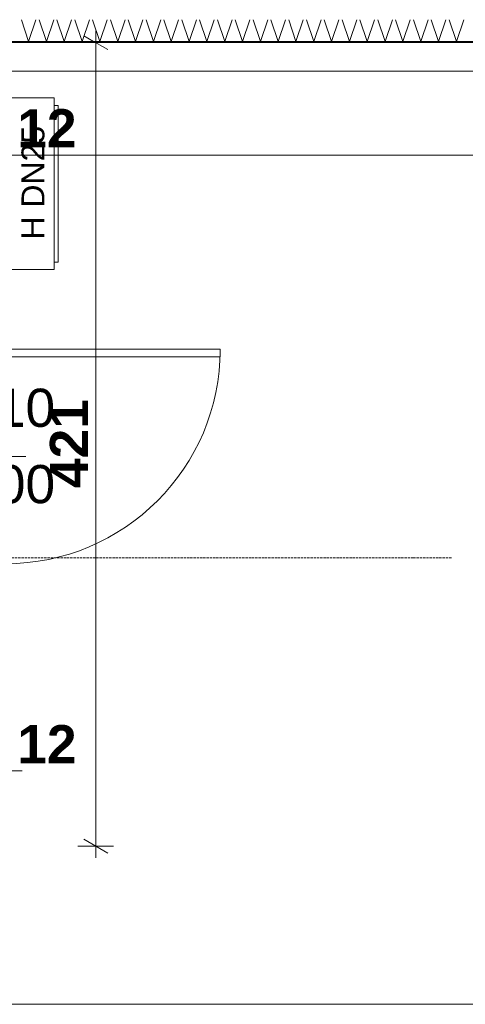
# Model space of a CAD drawing. Extents: x -7314 to 11761, y 144 to 9383.
# Tile 136 of 193: x 3215 to 3448, y 8253 to 8769. Entities that reach past the tile are written whole.
import ezdxf
from ezdxf.xclip import XClip

# ---------------------------------------------------------------- set-up
doc = ezdxf.new("R2010")
doc.units = 0
doc.header["$MEASUREMENT"] = 0
doc.header["$XCLIPFRAME"] = 0
doc.linetypes.add('Krawędzie ukryte', pattern=[68, 48, -20])
doc.linetypes.add('Wipeout_Contour', pattern=[20000, 0, -20000])
for name, color, linetype in [('FORMA - Arch 01 - 220-A Ściany', 7, 'Continuous'), ('FORMA - Arch 01 - 410-K Osie', 7, 'Continuous'), ('FORMA - Arch 02 - Ściany zewnętrzne', 7, 'Continuous'), ('FORMA - Arch 04 - Wymiary i opisy ppoż', 7, 'Continuous'), ('FORMA - Arch 04 - Wymiary ogólne', 7, 'Continuous')]:
    doc.layers.add(name, color=color, linetype=linetype)
doc.styles.add('STYL_AUTOMATYCZNY_2', font='arial.ttf')
doc.styles.add('STYL_AUTOMATYCZNY_9', font='arial.ttf')

# ---------------------------------------------------------------- blocks, each defined once
blk = doc.blocks.new('*X409')
at = {"layer": 'FORMA - Arch 01 - 220-A Ściany', "color": 7, "linetype": 'Continuous', "lineweight": 5, "ltscale": 0.025}
for p, q in [((3219.3, 8757.4), (3215.47, 8768.9)), ((3223.13, 8768.9), (3219.3, 8757.4)), ((3228.63, 8757.4), (3224.8, 8768.9)), ((3232.47, 8768.9), (3228.63, 8757.4)), ((3237.97, 8757.4), (3234.13, 8768.9)), ((3241.8, 8768.9), (3237.97, 8757.4)), ((3247.3, 8757.4), (3243.47, 8768.9)), ((3251.13, 8768.9), (3247.3, 8757.4)), ((3256.63, 8757.4), (3252.8, 8768.9)), ((3260.47, 8768.9), (3256.63, 8757.4)), ((3265.97, 8757.4), (3262.13, 8768.9)), ((3269.8, 8768.9), (3265.97, 8757.4)), ((3275.3, 8757.4), (3271.47, 8768.9)), ((3279.13, 8768.9), (3275.3, 8757.4)), ((3284.63, 8757.4), (3280.8, 8768.9)), ((3288.47, 8768.9), (3284.63, 8757.4)), ((3293.97, 8757.4), (3290.13, 8768.9)), ((3297.8, 8768.9), (3293.97, 8757.4)), ((3303.3, 8757.4), (3299.47, 8768.9)), ((3307.13, 8768.9), (3303.3, 8757.4)), ((3312.63, 8757.4), (3308.8, 8768.9)), ((3316.47, 8768.9), (3312.63, 8757.4)), ((3321.97, 8757.4), (3318.13, 8768.9)), ((3325.8, 8768.9), (3321.97, 8757.4)), ((3331.3, 8757.4), (3327.47, 8768.9)), ((3335.13, 8768.9), (3331.3, 8757.4)), ((3340.63, 8757.4), (3336.8, 8768.9)), ((3344.47, 8768.9), (3340.63, 8757.4)), ((3349.97, 8757.4), (3346.13, 8768.9)), ((3353.8, 8768.9), (3349.97, 8757.4)), ((3359.3, 8757.4), (3355.47, 8768.9)), ((3363.13, 8768.9), (3359.3, 8757.4)), ((3368.63, 8757.4), (3364.8, 8768.9)), ((3372.47, 8768.9), (3368.63, 8757.4)), ((3377.97, 8757.4), (3374.13, 8768.9)), ((3381.8, 8768.9), (3377.97, 8757.4)), ((3387.3, 8757.4), (3383.47, 8768.9)), ((3391.13, 8768.9), (3387.3, 8757.4)), ((3396.63, 8757.4), (3392.8, 8768.9)), ((3400.47, 8768.9), (3396.63, 8757.4)), ((3405.97, 8757.4), (3402.13, 8768.9)), ((3409.8, 8768.9), (3405.97, 8757.4)), ((3415.3, 8757.4), (3411.47, 8768.9)), ((3419.13, 8768.9), (3415.3, 8757.4)), ((3424.63, 8757.4), (3420.8, 8768.9)), ((3428.47, 8768.9), (3424.63, 8757.4)), ((3433.97, 8757.4), (3430.13, 8768.9)), ((3437.8, 8768.9), (3433.97, 8757.4)), ((3443.3, 8757.4), (3439.47, 8768.9)), ((3447.13, 8768.9), (3443.3, 8757.4))]:
    blk.add_line(p, q, dxfattribs=at)
blk = doc.blocks.new('Rysunek_1_1', base_point=(4185.3, -5972.4))
at = {"layer": 'FORMA - Arch 01 - 220-A Ściany', "color": 7, "linetype": 'Continuous', "lineweight": 15, "ltscale": 0.025}
blk.add_line((3126.18, 8540.07), (3217.8, 8540.07), dxfattribs=at)
at = {"layer": 'FORMA - Arch 01 - 220-A Ściany', "color": 7, "linetype": 'Continuous', "lineweight": 13, "ltscale": 0.025}
blk.add_arc((3207.21, 8596.27), 112.4, 270, 0, dxfattribs=at)
at = {"layer": 'FORMA - Arch 01 - 410-K Osie', "color": 7, "linetype": 'Krawędzie ukryte', "lineweight": 13, "ltscale": 0.025}
for q in [(587.6, 8486.9), (3440.7, 8486.9)]:
    blk.add_line((3420.76, 8486.9), q, dxfattribs=at)
at = {"layer": 'FORMA - Arch 04 - Wymiary i opisy ppoż', "color": 1, "linetype": 'Continuous', "lineweight": 13, "ltscale": 0.025}
for p, q in [((3232.71, 8727.93), (3209.71, 8727.93)), ((3232.71, 8637.93), (3232.71, 8727.93)), ((3234.71, 8723.93), (3232.71, 8723.93)), ((3232.71, 8723.93), (3232.71, 8641.93)), ((3234.71, 8641.93), (3234.71, 8723.93)), ((3232.71, 8641.93), (3234.71, 8641.93)), ((3209.71, 8637.93), (3232.71, 8637.93))]:
    blk.add_line(p, q, dxfattribs=at)
at = {"layer": 'FORMA - Arch 04 - Wymiary ogólne', "color": 154, "linetype": 'Continuous', "lineweight": 13, "ltscale": 0.025}
for p, q in [((4190.62, 8698), (3209.71, 8698)), ((3215.82, 8375.32), (3209.71, 8375.32)), ((3248.18, 8339.51), (3260.68, 8332.29)), ((3263.8, 8335.9), (3245.05, 8335.9)), ((3254.43, 8329.78), (3254.43, 8335.9)), ((4190.62, 8253.04), (3209.71, 8253.04))]:
    blk.add_line(p, q, dxfattribs=at)
at = {"layer": 'FORMA - Arch 01 - 220-A Ściany', "color": 7, "linetype": 'Continuous', "lineweight": 13, "insert": (3186.56, 8549.73), "char_height": 20, "attachment_point": 7, "style": 'STYL_AUTOMATYCZNY_2'}
blk.add_mtext('\\A1;{\\pql;\\pt0;\\fArial|b0|i0|c238|p0;\\W1.000000;110\\fArial|b0|i0|c238|p0;\\W1.000000;\\A1{\\H.66x;\\S^  ;}\\fArial|b0|i0|c238|p0;\\W1.000000;\\fArial|b0|i0|c238|p0;\\W1.000000;}', dxfattribs=at)
at = {"layer": 'FORMA - Arch 04 - Wymiary i opisy ppoż', "color": 1, "linetype": 'Continuous', "lineweight": 13, "insert": (3221.62, 8653.66), "char_height": 12, "attachment_point": 4, "rotation": 90, "style": 'STYL_AUTOMATYCZNY_2'}
blk.add_mtext('\\A1;{\\pql;\\fArial|b0|i0|c238|p0;\\W1.000000;H DN25}', dxfattribs=at)
at = {"layer": 'FORMA - Arch 04 - Wymiary ogólne', "color": 154, "linetype": 'Continuous', "lineweight": 13, "char_height": 20, "width": 30.509, "attachment_point": 7, "style": 'STYL_AUTOMATYCZNY_9'}
for insert in [(3213.32, 8702), (3213.32, 8379.32)]:
    blk.add_mtext('\\A1;{\\pql;\\fArial|b1|i0|c238|p0;\\W1.000000;12}', dxfattribs=dict(at, insert=insert))
at = {"layer": 'FORMA - Arch 04 - Wymiary ogólne', "color": 154, "linetype": 'Continuous', "lineweight": 13, "insert": (3250.43, 8523.52), "char_height": 20, "width": 45.7634, "attachment_point": 7, "rotation": 90, "style": 'STYL_AUTOMATYCZNY_9'}
blk.add_mtext('\\A1;{\\pql;\\fArial|b1|i0|c238|p0;\\W1.000000;421}', dxfattribs=at)
at = {"color": 254, "linetype": 'Wipeout_Contour', "lineweight": 0, "ltscale": 37571.956395}
blk.add_wipeout([(3209.71, 8756.9), (3209.71, 8741.9), (3614.04, 8741.9), (3614.04, 8756.9)], dxfattribs=at).dxf.layer = 'FORMA - Arch 02 - Ściany zewnętrzne'
at = {"layer": 'FORMA - Arch 02 - Ściany zewnętrzne', "color": 7, "linetype": 'Continuous', "lineweight": 13, "ltscale": 0.025, "flags": 128}
for points in [[(3614.04, 8756.9), (3209.71, 8756.9)], [(3209.71, 8741.9), (3614.04, 8741.9)]]:
    blk.add_lwpolyline(points, dxfattribs=at)
at = {"color": 254, "linetype": 'Wipeout_Contour', "lineweight": 0, "ltscale": 36772.602561}
blk.add_wipeout([(3319.61, 8596.27), (3207.21, 8596.27), (3207.21, 8592.27), (3319.61, 8592.27)], dxfattribs=at).dxf.layer = 'FORMA - Arch 01 - 220-A Ściany'
at = {"layer": 'FORMA - Arch 01 - 220-A Ściany', "color": 7, "linetype": 'Continuous', "lineweight": 13, "ltscale": 0.025}
for p, q in [((3319.61, 8596.27), (3207.21, 8596.27)), ((3319.61, 8592.27), (3319.61, 8596.27)), ((3207.21, 8592.27), (3319.61, 8592.27))]:
    blk.add_line(p, q, dxfattribs=at)
at = {"layer": 'FORMA - Arch 01 - 220-A Ściany', "color": 7, "linetype": 'Continuous', "lineweight": 13, "insert": (3186.56, 8509.73), "char_height": 20, "attachment_point": 7, "style": 'STYL_AUTOMATYCZNY_2'}
blk.add_mtext('\\A1;{\\pql;\\pt0;\\fArial|b0|i0|c238|p0;\\W1.000000;200\\fArial|b0|i0|c238|p0;\\W1.000000;\\A1{\\H.66x;\\S^  ;}\\fArial|b0|i0|c238|p0;\\W1.000000;\\fArial|b0|i0|c238|p0;\\W1.000000;}', dxfattribs=at)
at = {"color": 254, "linetype": 'Wipeout_Contour', "lineweight": 0, "ltscale": 36984.809694}
blk.add_wipeout([(2033.1, 8756.9), (3688.83, 8756.9), (3688.83, 8757.4), (2033.1, 8757.4)], dxfattribs=at).dxf.layer = 'FORMA - Arch 01 - 220-A Ściany'
at = {"layer": 'FORMA - Arch 01 - 220-A Ściany', "linetype": 'Continuous', "lineweight": 5}
h = blk.add_hatch(dxfattribs=at)
h.set_pattern_fill('Aluminium_0001', style=0, pattern_type=2)
h.set_pattern_definition([(45, (4185.3, -5972.398), (-17.67767, 17.67767), []), (45, (4181.764, -5968.863), (-17.67767, 17.67767), []), (45, (4178.229, -5965.327), (-17.67767, 17.67767), [])])
h.paths.add_polyline_path([(2033.1, 8756.9), (3688.83, 8756.9), (3688.83, 8757.4), (2033.1, 8757.4)])
at = {"color": 254, "linetype": 'Wipeout_Contour', "lineweight": 0, "ltscale": 46511.787067}
blk.add_wipeout([(2032.6, 8768.9), (2032.6, 8757.4), (3688.83, 8757.4), (3688.83, 8759.9), (3688.83, 8768.9)], dxfattribs=at).dxf.layer = 'FORMA - Arch 01 - 220-A Ściany'
at = {"layer": 'FORMA - Arch 01 - 220-A Ściany', "color": 7, "linetype": 'Continuous', "lineweight": 25, "ltscale": 0.025}
blk.add_line((2033.1, 8757.4), (3688.83, 8757.4), dxfattribs=at)
at = {"layer": 'FORMA - Arch 01 - 220-A Ściany', "color": 7, "linetype": 'Continuous', "lineweight": 15, "ltscale": 0.025, "flags": 128}
blk.add_lwpolyline([(2033.1, 8756.9), (3688.83, 8756.9)], dxfattribs=at)
at = {"layer": 'FORMA - Arch 01 - 410-K Osie', "color": 7, "linetype": 'Krawędzie ukryte', "lineweight": 13, "ltscale": 0.025}
blk.add_line((9416.23, 8756.9), (587.6, 8756.9), dxfattribs=at)
at = {"layer": 'FORMA - Arch 04 - Wymiary ogólne', "color": 154, "linetype": 'Continuous', "lineweight": 13, "ltscale": 0.025}
for p, q in [((3260.68, 8753.29), (3248.18, 8760.51)), ((3254.43, 8756.9), (3254.43, 8763.01)), ((3263.8, 8756.9), (3245.05, 8756.9)), ((3254.43, 8335.9), (3254.43, 8756.9))]:
    blk.add_line(p, q, dxfattribs=at)
at = {"color": 7, "linetype": 'Continuous', "lineweight": 13, "ltscale": 0.025}
blk.add_blockref('*X409', (0, 0), dxfattribs=at)

msp = doc.modelspace()

# ---------------------------------------------------------------- block references
at = {"lineweight": 20}
ref = msp.add_blockref('Rysunek_1_1', (4185.29965, -5972.39804), dxfattribs=at)
XClip(ref).set_block_clipping_path([(254.0251470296, 246.5573808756), (9689.7973583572, 9358.9497337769)])

doc.saveas('drawing.dxf')
